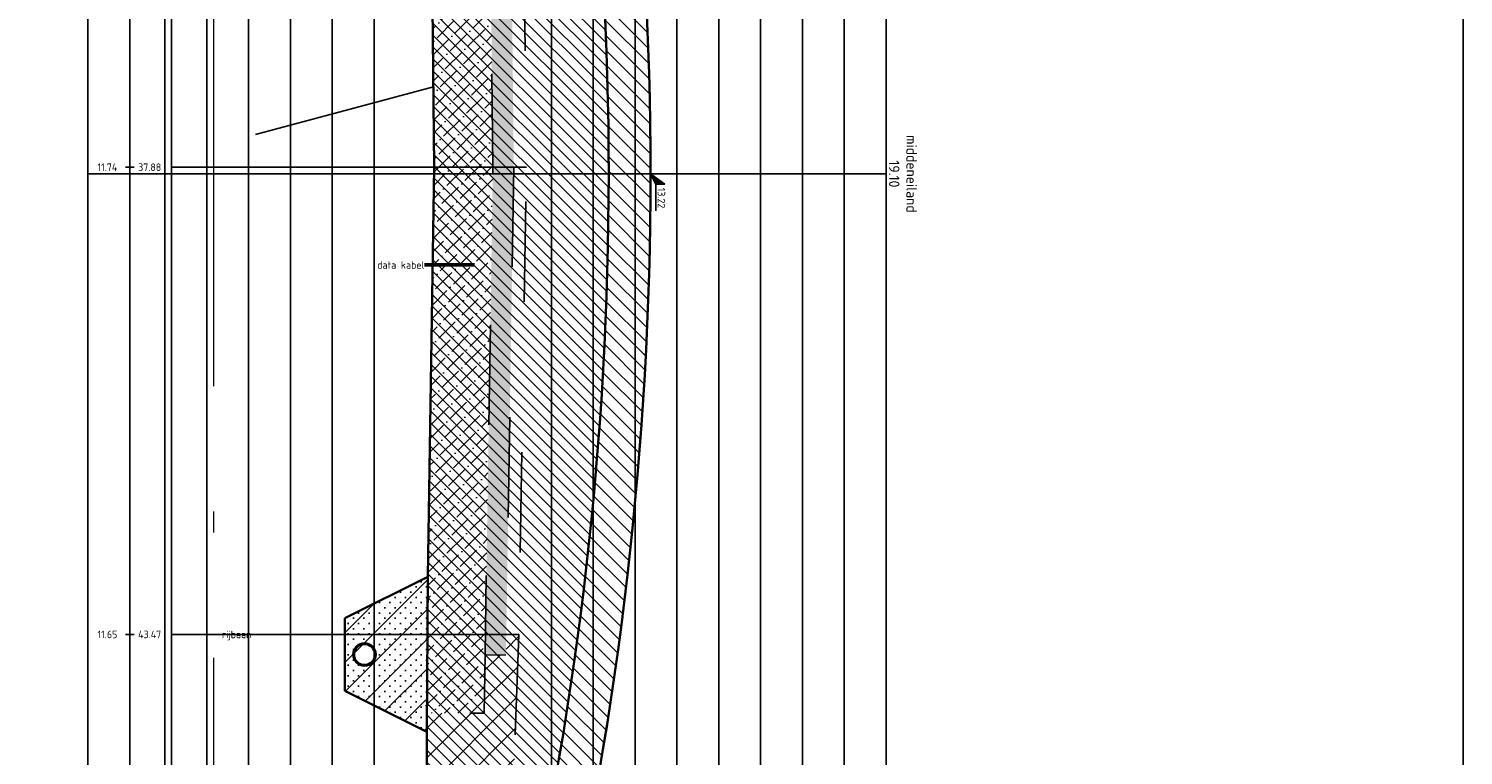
# Model space of a CAD drawing. Header units: metres. Extents: x 232618 to 232694, y 554350 to 554492.
# Tile 14 of 24: x 232677 to 232694, y 554443 to 554452. Entities that reach past the tile are written whole.
import ezdxf
from ezdxf.enums import TextEntityAlignment as Align

# ---------------------------------------------------------------- set-up
doc = ezdxf.new("R2010")
doc.units = ezdxf.units.M
doc.linetypes.add('ACAD_ISO03W100', pattern=[30, 12, -18])
doc.linetypes.add('AL-NAP_LIJN', pattern=[15.25, 12, -1.5, 0.25, -1.5])
for name, color, linetype, lineweight in [('B-WE-AM-NAP-G', 7, 'AL-NAP_LIJN', 18), ('B-WE-KL-TRACE-T18', 7, 'Continuous', 18), ('N-WE-GR-MAAIVELD-GD', 90, 'Continuous', 35), ('N-WE-GW-CUNET-GD', 90, 'Continuous', 35), ('N-WE-GW-GROND_TEELAARDE-AD', 7, 'Continuous', 18), ('N-WE-GW-GROND_TEELAARDE_AFKOMSTIG UIT HET WERK-AD', 91, 'Continuous', 25), ('N-WE-GW-GROND_ZAND_CUNETZAND-AD', 7, 'Continuous', 25), ('N-WE-GW-GRONDWERKLIJN-GD', 90, 'Continuous', 35), ('N-WE-RI-VWA_TRANSPORTLEIDING_PVC_250-GD', 20, 'Continuous', 35), ('V-WE-GW-GROND_WERK-AD', 252, 'Continuous', 18), ('V-WE-GW-GROND_ZAND_CUNETZAND_WERK-AD', 252, 'Continuous', 18), ('V-WE-GW-MAAIVELD-GD', 3, 'ACAD_ISO03W100', 25), ('V-WE-VH-VERHARDING_ASFALT-GD', 252, 'ACAD_ISO03W100', 25), ('V-WE-VH-VERHARDING_FUNDERING-AD', 252, 'Continuous', 18), ('V-WE-VH-VERHARDING_FUNDERING-GD', 252, 'ACAD_ISO03W100', 25), ('V-WE-VH-VERHARDING_FUNDERING_ZAND-GD', 252, 'ACAD_ISO03W100', 25), ('X-XX-AL-AANKLEDING-M', 7, 'Continuous', 18), ('X-XX-AL-HOOGTELABEL-SD', 7, 'Continuous', 25), ('X-XX-AL-PROFIELBALK-G', 7, 'Continuous', 25), ('X-XX-AL-PROFIELBALK-HULPLIJN-G', 253, 'Continuous', 25), ('X-XX-AL-PROFIELBALK-T18', 7, 'Continuous', 18)]:
    doc.layers.add(name, color=color, linetype=linetype, lineweight=lineweight)
doc.layers.add('B-WE-KL-TRACE-GD', color=160, linetype='Continuous', lineweight=50, true_color=0x003fff)
doc.layers.add('V-WE-GW-CUNET-GD', color=252, linetype='ACAD_ISO03W100', lineweight=25, plot=False)
doc.layers.add('X-XX-AL-HULPLIJN-GD', color=6, linetype='Continuous', plot=False)
doc.styles.add('NLCS-ISO', font='NLCS-ISO.ttf')
doc.styles.add('NLCS-ISO-ANNOTATIEF-T18', font='NLCS-ISO.ttf', dxfattribs={"height": 1.8})
doc.styles.add('NLCS-ISO-ANNOTATIEF-T25', font='NLCS-ISO.ttf', dxfattribs={"height": 2.5})
doc.dimstyles.new('NLCS-ANNOTATIEF-T25-PIJL', dxfattribs={"dimtxt": 2.5, "dimasz": 2.5, "dimexe": 2, "dimexo": 2, "dimgap": 0.7, "dimtad": 1, "dimdec": 3, "dimzin": 0, "dimdsep": 46, "dimtxsty": 'NLCS-ISO-ANNOTATIEF-T25', "dimcen": 0, "dimdle": 2, "dimclrd": 256, "dimclre": 256, "dimclrt": 256, "dimadec": 1, "dimazin": 0, "dimtfac": 1, "dimtdec": 3, "dimtofl": 0, "dimtmove": 1, "dimatfit": 0, "dimfxl": 2, "dimfxlon": 1, "dimtfillclr": 254, "dimtolj": 1, "dimtzin": 0, "dimlwd": 18, "dimlwe": 18, "dimarcsym": 0})

# ---------------------------------------------------------------- blocks, each defined once
blk = doc.blocks.new('N-SAL-HOOGTELABEL_02-SO')
for p, q in [((2.460741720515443, 3.435148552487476), (0, 0)), ((2.460741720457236, 1.312415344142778), (2.460741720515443, 3.435148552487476)), ((0, 0), (2.460741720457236, 1.312415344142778)), ((8.837532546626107, 1.312415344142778), (2.460741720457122, 1.312415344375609))]:
    blk.add_line(p, q)
blk.add_solid([(2.460741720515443, 3.435148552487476), (0, 0), (2.460741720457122, 1.312415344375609)])
at = {"style": 'NLCS-ISO'}
blk.add_attdef('...', text='', height=1.8, dxfattribs=at).set_placement((5.772751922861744, 2.615252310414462), align=Align.MIDDLE)
blk = doc.blocks.new('*D61')
at = {"layer": 'Defpoints', "color": 0, "transparency": 16777216}
for p in [(232683.233527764, 554459.5849874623), (232683.233527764, 554440.4849874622), (232687.2035277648, 554440.4849874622)]:
    blk.add_point(p, dxfattribs=at)
at = {"layer": 'X-XX-AL-AANKLEDING-M', "linetype": 'Continuous', "lineweight": 18, "transparency": 16777216}
for p, q in [((232687.1035277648, 554459.5849874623), (232687.3035277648, 554459.5849874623)), ((232687.2035277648, 554459.4599874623), (232687.2035277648, 554440.6099874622)), ((232687.1035277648, 554440.4849874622), (232687.3035277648, 554440.4849874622))]:
    blk.add_line(p, q, dxfattribs=at)
at = {"layer": 'X-XX-AL-AANKLEDING-M', "transparency": 16777216}
for points in [[(232687.1826944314, 554459.4599874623), (232687.2243610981, 554459.4599874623), (232687.2035277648, 554459.5849874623)], [(232687.1826944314, 554440.6099874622), (232687.2243610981, 554440.6099874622), (232687.2035277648, 554440.4849874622)]]:
    blk.add_solid(points, dxfattribs=at)
at = {"layer": 'X-XX-AL-AANKLEDING-M', "transparency": 16777216, "insert": (232687.4051944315, 554450.0349874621), "char_height": 0.125, "attachment_point": 5, "rotation": 270, "style": 'NLCS-ISO-ANNOTATIEF-T25'}
blk.add_mtext('\\A1;middeneiland\\P19.10', dxfattribs=at)

msp = doc.modelspace()

# ---------------------------------------------------------------- hatches: boundary and pattern name
at = {"layer": 'N-WE-GW-GROND_TEELAARDE-AD', "ltscale": 0.2}
h = msp.add_hatch(dxfattribs=at)
h.set_pattern_fill('AGW-WERK_AANVULLEN', color=256, scale=0.5, angle=-90, style=0, pattern_type=2)
h.set_pattern_definition([(315, (232678.0293084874, 554442.6669327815), (0.08838834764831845, 0.08838834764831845), [])])
edge = h.paths.add_edge_path()
edge.add_line((232683.2875597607, 554459.584987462), (232683.1875597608, 554459.584987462))
edge.add_line((232683.1875597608, 554459.584987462), (232682.9674957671, 554459.584987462))
edge.add_line((232682.9674957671, 554459.584987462), (232682.969495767, 554459.484987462))
edge.add_line((232682.969495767, 554459.4849874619), (232682.9724957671, 554459.3349874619))
edge.add_line((232682.9724957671, 554459.3349874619), (232682.832237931, 554459.3349874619))
edge.add_arc((232642.3818779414, 554450.034987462), 41.50568181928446, -12.954818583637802, 12.94794454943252, ccw=False)
edge.add_line((232682.8311218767, 554440.730134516), (232682.9723987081, 554440.730134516))
edge.add_line((232682.9723987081, 554440.730134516), (232682.9674957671, 554440.484987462))
edge.add_line((232682.9674957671, 554440.4849874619), (232683.0910335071, 554440.4849874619))
edge.add_line((232683.0910335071, 554440.4849874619), (232683.1875597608, 554440.4849874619))
edge.add_line((232683.1875597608, 554440.4849874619), (232683.2875597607, 554440.4849874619))
edge.add_arc((232642.3818779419, 554450.034987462), 42.00568181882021, -13.14111674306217, 13.14111674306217)
at = {"layer": 'N-WE-GW-GROND_TEELAARDE_AFKOMSTIG UIT HET WERK-AD'}
h = msp.add_hatch(dxfattribs=at)
h.set_pattern_fill('AGW-WERK_AANVULLEN', color=256, scale=0.02, angle=180, style=0, pattern_type=2)
h.set_pattern_definition([(135.0000000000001, (786916.8977347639, 320660.4057194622), (-0.07071067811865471, -0.0707106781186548), [])])
edge = h.paths.add_edge_path()
edge.add_arc((232642.3818779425, 554450.0349874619), 41.50568181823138, -12.95481858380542, 13.01877698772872)
edge.add_line((232682.8207098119, 554459.3849874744), (232682.721445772, 554459.384987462))
edge.add_line((232682.721445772, 554459.384987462), (232682.742445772, 554458.334987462))
edge.add_line((232682.742445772, 554458.334987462), (232681.8005246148, 554458.334987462))
edge.add_line((232681.8005246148, 554458.334987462), (232681.7991929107, 554456.6506799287))
edge.add_line((232681.7991929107, 554456.6506799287), (232681.7333138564, 554456.6506799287))
edge.add_line((232681.7333138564, 554456.6506799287), (232681.8034327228, 554450.1179388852))
edge.add_line((232681.8034327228, 554450.1179388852), (232681.7245021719, 554445.215474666))
edge.add_line((232681.7245021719, 554445.215474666), (232681.7224314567, 554444.8564049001))
edge.add_line((232681.7224314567, 554444.8564049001), (232681.7205202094, 554444.5249874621))
edge.add_line((232681.7205202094, 554444.524987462), (232681.7138009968, 554443.3598508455))
edge.add_line((232681.7138009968, 554443.3598508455), (232681.7138009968, 554442.744987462))
edge.add_line((232681.7138009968, 554442.744987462), (232681.7138009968, 554441.7386822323))
edge.add_line((232681.7138009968, 554441.7386822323), (232682.7425196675, 554441.7386822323))
edge.add_line((232682.7425196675, 554441.7386822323), (232682.7223487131, 554440.730134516))
edge.add_line((232682.7223487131, 554440.730134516), (232682.8311218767, 554440.730134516))
at = {"layer": 'N-WE-GW-GROND_ZAND_CUNETZAND-AD'}
h = msp.add_hatch(dxfattribs=at)
h.set_pattern_fill('AGW-GROND_ZAND_CUNETZAND', color=256, scale=0.1, angle=-90, style=0, pattern_type=2)
h.set_pattern_definition([(180, (786916.8977347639, 320660.4057194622), (-0.06250000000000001, -0.06249999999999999), [0, -0.125])])
h.paths.add_polyline_path([(232681.7138009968, 554443.3598508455), (232681.7156657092, 554443.6831989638), (232681.7176846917, 554444.0332980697), (232681.7205202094, 554444.524987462), (232681.7227201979, 554444.9064736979), (232681.7235943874, 554445.0580614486), (232681.7245021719, 554445.215474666), (232680.7335277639, 554444.719987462), (232680.7335277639, 554443.8499874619)])
edge = h.paths.add_edge_path(flags=16)
edge.add_arc((232680.9685277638, 554444.284987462), 0.1350000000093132, -90, 270)
edge = h.paths.add_edge_path(flags=0)
edge.add_arc((232680.9685277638, 554444.284987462), 0.125, -90, 270)
edge = h.paths.add_edge_path(flags=16)
edge.add_arc((232680.9685277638, 554444.284987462), 0.125, -90, 270)
at = {"layer": 'V-WE-GW-GROND_WERK-AD'}
h = msp.add_hatch(dxfattribs=at)
h.set_pattern_fill('AGW-WERK_ONTGRAVEN', color=256, scale=0.05, angle=180, style=0, pattern_type=2)
h.set_pattern_definition([(225.0000000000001, (786916.8977347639, 320660.4057194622), (0.176776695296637, -0.1767766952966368), [])])
h.paths.add_polyline_path([(232681.7138009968, 554441.7386822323), (232681.5835022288, 554438.0749874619), (232681.5554059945, 554437.284987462), (232681.2892030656, 554429.799987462), (232682.1712457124, 554429.799987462), (232682.3035277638, 554430.1849874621), (232682.8135277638, 554444.524987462), (232682.6635472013, 554444.5274021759), (232682.6595226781, 554444.2774345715), (232682.4095550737, 554444.2814590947), (232682.3982849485, 554443.5814590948), (232682.0353057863, 554443.5814590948), (232681.6981942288, 554443.5814590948), (232681.7245021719, 554445.215474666), (232680.7335277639, 554444.719987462), (232680.7335277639, 554443.8499874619), (232681.7138009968, 554443.3598508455)])
at = {"layer": 'V-WE-GW-GROND_ZAND_CUNETZAND_WERK-AD'}
h = msp.add_hatch(dxfattribs=at)
h.set_pattern_fill('ANSI36', color=256, scale=0.035, angle=90.00000000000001, style=0)
h.set_pattern_definition([(45, (786916.8977347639, 320660.4057194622), (0.0589329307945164, 0.2160874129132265), [0.2778125, -0.0555625, 0, -0.0555625])])
h.paths.add_polyline_path([(232681.8034327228, 554450.1179388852), (232681.6981942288, 554443.5814590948), (232682.3982849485, 554443.5814590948), (232682.4095550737, 554444.2814590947), (232682.5034932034, 554450.1160607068), (232682.4408675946, 554455.9506799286), (232682.4333541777, 554456.6506799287), (232681.7333138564, 554456.6506799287)])
at = {"layer": 'V-WE-VH-VERHARDING_FUNDERING-AD'}
h = msp.add_hatch(dxfattribs=at)
h.set_pattern_fill('AVH-FUNDERING_01', color=256, scale=0.25, angle=-90, style=0, pattern_type=2)
h.set_pattern_definition([(180, (786916.6602347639, 320660.2457194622), (-3.061616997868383e-17, -0.25), [0, -0.25]), (180, (786916.6577347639, 320660.3332194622), (-3.061616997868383e-17, -0.25), [0, -0.25]), (180, (786916.6502347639, 320660.1982194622), (-3.061616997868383e-17, -0.25), [0, -0.25]), (158.1986, (786916.7802347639, 320660.2757194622), (-0.7500000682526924, 0.2499999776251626), [0.02692574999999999, -1.3193655]), (36.86990000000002, (786916.755234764, 320660.2857194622), (-0.7499999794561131, -0.5000000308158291), [0.0125, -1.2375]), (310.6013, (786916.765234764, 320660.2932194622), (-1.250000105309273, 1.499999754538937), [0.02304875, -2.28183725]), (26.56509999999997, (786916.8477347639, 320660.3232194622), (0.2499997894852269, 0.2500003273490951), [0.005590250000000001, -0.55342675]), (146.3099, (786916.8527347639, 320660.3257194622), (-0.49999988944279, 0.250000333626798), [0.009014, -0.892374]), (288.4349, (786916.8452347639, 320660.3307194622), (0.2499996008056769, -0.5000001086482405), [0.00790575, -0.7826637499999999]), (45, (786916.687734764, 320660.3482194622), (5.837175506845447e-17, 0.2500000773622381), [0.0106065, -0.34294675]), (180, (786916.6952347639, 320660.3557194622), (-0.2500000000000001, -0.25), [0.015, -0.235]), (315, (786916.6802347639, 320660.3557194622), (0.250000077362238, -3.061617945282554e-17), [0.0106065, -0.34294675]), (71.56509999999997, (786916.7177347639, 320660.1882194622), (-0.2499996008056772, -0.5000001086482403), [0.007905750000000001, -0.78266375]), (180, (786916.7202347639, 320660.1957194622), (-0.2500000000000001, -0.25), [0.0125, -0.2375]), (323.1301, (786916.707734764, 320660.1957194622), (0.7499999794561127, -0.5000000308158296), [0.0125, -1.2375]), (33.69009999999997, (786916.8502347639, 320660.1857194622), (-0.4999998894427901, -0.2500003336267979), [0.009013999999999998, -0.8923739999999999]), (161.5651, (786916.8577347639, 320660.1907194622), (0.5000001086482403, -0.2499996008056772), [0.0158115, -0.774758]), (306.8699, (786916.8427347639, 320660.1957194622), (-0.5000000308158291, 0.7499999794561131), [0.0125, -1.2375]), (180, (786916.7777347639, 320660.1957194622), (-3.061616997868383e-17, -0.25), [0, -0.25]), (180, (786916.8452347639, 320660.2607194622), (-3.061616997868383e-17, -0.25), [0, -0.25]), (180, (786916.7752347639, 320660.3532194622), (-3.061616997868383e-17, -0.25), [0, -0.25]), (180, (786916.707734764, 320660.2757194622), (-3.061616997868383e-17, -0.25), [0, -0.25]), (180, (786916.7802347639, 320660.2332194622), (-3.061616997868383e-17, -0.25), [0, -0.25]), (180, (786916.8352347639, 320660.2257194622), (-3.061616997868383e-17, -0.25), [0, -0.25]), (180, (786916.812734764, 320660.2407194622), (-3.061616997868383e-17, -0.25), [0, -0.25]), (180, (786916.822734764, 320660.3007194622), (-3.061616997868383e-17, -0.25), [0, -0.25]), (180, (786916.8827347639, 320660.2907194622), (-3.061616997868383e-17, -0.25), [0, -0.25]), (180, (786916.880234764, 320660.2332194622), (-3.061616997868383e-17, -0.25), [0, -0.25]), (180, (786916.8877347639, 320660.1782194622), (-3.061616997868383e-17, -0.25), [0, -0.25]), (180, (786916.8102347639, 320660.1682194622), (-3.061616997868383e-17, -0.25), [0, -0.25]), (180, (786916.755234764, 320660.1582194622), (-3.061616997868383e-17, -0.25), [0, -0.25]), (180, (786916.6677347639, 320660.1682194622), (-3.061616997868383e-17, -0.25), [0, -0.25]), (180, (786916.7277347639, 320660.2457194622), (-3.061616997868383e-17, -0.25), [0, -0.25]), (180, (786916.7527347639, 320660.2007194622), (-3.061616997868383e-17, -0.25), [0, -0.25]), (180, (786916.7327347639, 320660.3207194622), (-3.061616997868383e-17, -0.25), [0, -0.25]), (180, (786916.807734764, 320660.3332194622), (-3.061616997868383e-17, -0.25), [0, -0.25]), (180, (786916.7327347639, 320660.3882194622), (-3.061616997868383e-17, -0.25), [0, -0.25]), (180, (786916.8152347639, 320660.3732194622), (-3.061616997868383e-17, -0.25), [0, -0.25]), (180, (786916.895234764, 320660.3807194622), (-3.061616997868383e-17, -0.25), [0, -0.25]), (180, (786916.865234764, 320660.3932194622), (-3.061616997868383e-17, -0.25), [0, -0.25]), (180, (786916.8627347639, 320660.3582194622), (-3.061616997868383e-17, -0.25), [0, -0.25]), (180, (786916.6952347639, 320660.3982194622), (-3.061616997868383e-17, -0.25), [0, -0.25]), (180, (786916.6652347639, 320660.2957194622), (-3.061616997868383e-17, -0.25), [0, -0.25]), (180, (786916.677734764, 320660.2207194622), (-3.061616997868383e-17, -0.25), [0, -0.25]), (180, (786916.7927347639, 320660.4007194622), (-3.061616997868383e-17, -0.25), [0, -0.25])])
h.paths.add_polyline_path([(232682.4095550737, 554444.2814590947), (232682.6595226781, 554444.2774345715), (232682.7535148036, 554450.1153899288), (232682.6908531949, 554455.9533631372), (232682.4408675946, 554455.9506799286), (232682.5034932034, 554450.1160607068)])

# ---------------------------------------------------------------- linework, layer by layer
at = {"layer": 'B-WE-AM-NAP-G'}
msp.add_line((232679.1635277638, 554489.9949874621), (232679.1635277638, 554421.884987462), dxfattribs=at)
at = {"layer": 'B-WE-KL-TRACE-GD', "ltscale": 0.2}
msp.add_line((232682.2846905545, 554448.9449874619), (232681.6846905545, 554448.9449874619), dxfattribs=at)
at = {"layer": 'N-WE-GR-MAAIVELD-GD'}
for radius, start, end in [(42.00568181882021, 346.8588832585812, 13.14111674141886), (41.50568181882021, 347.0451814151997, 12.94794455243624)]:
    msp.add_arc((232642.3818779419, 554450.034987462), radius, start, end, dxfattribs=at)
at = {"layer": 'N-WE-GW-CUNET-GD'}
for p, q in [((232680.7335277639, 554444.719987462), (232681.7245021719, 554445.215474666)), ((232680.7335277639, 554443.8499874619), (232680.7335277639, 554444.719987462)), ((232680.7335277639, 554443.8499874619), (232681.7138009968, 554443.3598508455)), ((232681.7138009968, 554441.7386822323), (232681.7138009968, 554443.3598508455))]:
    msp.add_line(p, q, dxfattribs=at)
at = {"layer": 'N-WE-GW-CUNET-GD', "flags": 128}
msp.add_lwpolyline([(232681.8005246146, 554456.6506799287), (232681.7333138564, 554456.6506799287), (232681.8034327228, 554450.1179388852), (232681.7245021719, 554445.215474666)], dxfattribs=at)
at = {"layer": 'N-WE-GW-GRONDWERKLIJN-GD'}
msp.add_line((232681.7138009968, 554443.3598508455), (232681.7245021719, 554445.215474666), dxfattribs=at)
at = {"layer": 'N-WE-RI-VWA_TRANSPORTLEIDING_PVC_250-GD', "ltscale": 0.2}
for radius in [0.135, 0.125]:
    msp.add_circle((232680.9685277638, 554444.284987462), radius, dxfattribs=at)
at = {"layer": 'V-WE-GW-CUNET-GD', "ltscale": 0.1, "flags": 128}
for points in [[(232681.7138009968, 554443.3598508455), (232680.7335277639, 554443.8499874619), (232680.7335277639, 554444.719987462), (232681.7245021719, 554445.215474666)], [(232681.7138009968, 554443.3598508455), (232681.7138009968, 554441.7386822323), (232681.5835022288, 554438.0749874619), (232681.5554059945, 554437.284987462), (232681.2892030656, 554429.799987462), (232682.1712457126, 554429.799987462)]]:
    msp.add_lwpolyline(points, dxfattribs=at)
at = {"layer": 'V-WE-GW-MAAIVELD-GD', "ltscale": 0.1, "flags": 128}
msp.add_lwpolyline([(232682.8135277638, 554444.524987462), (232682.3035277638, 554430.1849874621), (232681.6335277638, 554428.234987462), (232682.3535277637, 554426.4349874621), (232681.4135277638, 554425.1249874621), (232681.4235277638, 554424.684987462), (232682.3235277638, 554423.3849874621)], dxfattribs=at)
at = {"layer": 'V-WE-VH-VERHARDING_ASFALT-GD', "ltscale": 0.1}
msp.add_line((232682.8135277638, 554444.524987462), (232682.6635472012, 554444.5274021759), dxfattribs=at)
at = {"layer": 'V-WE-VH-VERHARDING_ASFALT-GD', "ltscale": 0.1, "flags": 128}
msp.add_lwpolyline([(232682.8435277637, 554455.704987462), (232682.9035277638, 554450.1149874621), (232682.8135277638, 554444.524987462)], dxfattribs=at)
at = {"layer": 'V-WE-VH-VERHARDING_FUNDERING-GD', "ltscale": 0.1, "flags": 128}
msp.add_lwpolyline([(232682.6595226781, 554444.2774345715), (232682.4095550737, 554444.2814590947), (232682.5034932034, 554450.1160607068), (232682.4408675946, 554455.9506799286), (232682.6908531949, 554455.9533631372), (232682.7535148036, 554450.1153899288)], close=True, dxfattribs=at)
at = {"layer": 'V-WE-VH-VERHARDING_FUNDERING_ZAND-GD', "ltscale": 0.1, "flags": 128}
msp.add_lwpolyline([(232682.4408675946, 554455.9506799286), (232682.4333541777, 554456.6506799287), (232681.7333138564, 554456.6506799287), (232681.8034327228, 554450.1179388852), (232681.6981942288, 554443.5814590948), (232682.3982849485, 554443.5814590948), (232682.4095550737, 554444.2814590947)], dxfattribs=at)
at = {"layer": 'X-XX-AL-HULPLIJN-GD', "linetype": 'ByBlock'}
for p, q in [((232678.5833920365, 554422.0349874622), (232678.5833920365, 554487.9949874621)), ((232679.0833920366, 554422.0349874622), (232679.0833920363, 554487.9949874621)), ((232679.5833920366, 554422.0349874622), (232679.5833920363, 554487.9949874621)), ((232680.0833920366, 554422.0349874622), (232680.0833920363, 554487.9949874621)), ((232680.5833920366, 554422.0349874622), (232680.5833920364, 554487.9949874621)), ((232681.0833920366, 554422.0349874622), (232681.0833920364, 554487.9949874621)), ((232683.203527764, 554422.0349874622), (232683.2035277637, 554487.9949874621)), ((232683.703527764, 554422.0349874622), (232683.7035277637, 554487.9949874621)), ((232684.2035277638, 554422.0349874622), (232684.2035277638, 554487.9949874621)), ((232684.703527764, 554422.0349874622), (232684.7035277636, 554487.9949874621)), ((232685.203527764, 554422.0349874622), (232685.2035277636, 554487.9949874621)), ((232685.703527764, 554422.0349874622), (232685.7035277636, 554487.9949874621)), ((232686.203527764, 554422.0349874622), (232686.2035277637, 554487.9949874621)), ((232686.703527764, 554422.0349874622), (232686.7035277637, 554487.9949874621)), ((232687.203527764, 554422.0349874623), (232687.2035277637, 554487.9949874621)), ((232677.6635277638, 554450.034987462), (232687.2035277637, 554450.034987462))]:
    msp.add_line(p, q, dxfattribs=at)
at = {"layer": 'X-XX-AL-HULPLIJN-GD'}
msp.add_line((232681.7931311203, 554451.077704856), (232679.6663319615, 554450.507830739), dxfattribs=at)
at = {"layer": 'X-XX-AL-HULPLIJN-GD', "flags": 128}
msp.add_lwpolyline([(232653.8035277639, 554490.4949874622), (232653.8035277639, 554428.2450096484), (232660.1965789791, 554428.2450096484), (232660.1965342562, 554419.2449848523), (232694.1035292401, 554419.2449848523), (232694.1035292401, 554490.4949874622)], close=True, dxfattribs=at)
at = {"layer": 'X-XX-AL-PROFIELBALK-G', "ltscale": 0.2}
for p, q in [((232677.6635277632, 554421.884987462), (232677.6635277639, 554489.9949874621)), ((232678.1635277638, 554489.9949874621), (232678.1635277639, 554421.884987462)), ((232678.6635277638, 554489.9949874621), (232678.6635277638, 554421.884987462)), ((232678.2135277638, 554450.1149874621), (232678.1135277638, 554450.1149874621)), ((232678.2135277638, 554444.5249874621), (232678.1135277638, 554444.5249874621))]:
    msp.add_line(p, q, dxfattribs=at)
at = {"layer": 'X-XX-AL-PROFIELBALK-HULPLIJN-G', "linetype": 'ByBlock'}
for p, q in [((232682.9035277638, 554450.1149874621), (232678.6635277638, 554450.1149874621)), ((232682.8135277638, 554444.524987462), (232678.6635277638, 554444.524987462))]:
    msp.add_line(p, q, dxfattribs=at)

# ---------------------------------------------------------------- block references
at = {"layer": 'X-XX-AL-HOOGTELABEL-SD', "linetype": 'ByBlock', "xscale": 0.05, "yscale": 0.05, "zscale": 0.05, "rotation": 270}
msp.add_blockref('N-SAL-HOOGTELABEL_02-SO', (232684.3875597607, 554450.034987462), dxfattribs=at).add_auto_attribs({'...': '13.22'})

# ---------------------------------------------------------------- texts
at = {"layer": 'B-WE-KL-TRACE-T18', "ltscale": 0.2, "style": 'NLCS-ISO-ANNOTATIEF-T18'}
msp.add_text('data kabel', height=0.09, dxfattribs=at).set_placement((232681.6846905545, 554448.9449874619), align=Align.MIDDLE_RIGHT)
at = {"layer": 'X-XX-AL-PROFIELBALK-T18', "ltscale": 0.2, "style": 'NLCS-ISO-ANNOTATIEF-T18'}
for s, p in [('11.74', (232678.0135277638, 554450.1149874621)), ('11.65', (232678.0135277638, 554444.524987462))]:
    msp.add_text(s, height=0.09000000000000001, dxfattribs=at).set_placement(p, align=Align.MIDDLE_RIGHT)
for s, p in [('37.88', (232678.2635277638, 554450.1149874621)), ('43.47', (232678.2635277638, 554444.524987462)), ('rijbaan', (232679.2635277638, 554444.524987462))]:
    msp.add_text(s, height=0.09000000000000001, dxfattribs=at).set_placement(p, align=Align.MIDDLE_LEFT)

# ---------------------------------------------------------------- dimensions: what is measured, and where the dimension line sits
at = {"layer": 'X-XX-AL-AANKLEDING-M'}
dim = msp.add_linear_dim(base=(232687.2035277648, 554440.4849874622), p1=(232683.2335277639, 554459.584987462), p2=(232683.2335277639, 554440.4849874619), angle=270, text='middeneiland\\P<>', dimstyle='NLCS-ANNOTATIEF-T25-PIJL', override={"dimscale": 0, "dimtad": 4, "dimdec": 2}, dxfattribs=at)
dim.commit()
dim.dimension.update_dxf_attribs({"geometry": '*D61', "text_midpoint": (232687.4051944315, 554450.0349874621)})

doc.saveas('drawing.dxf')
